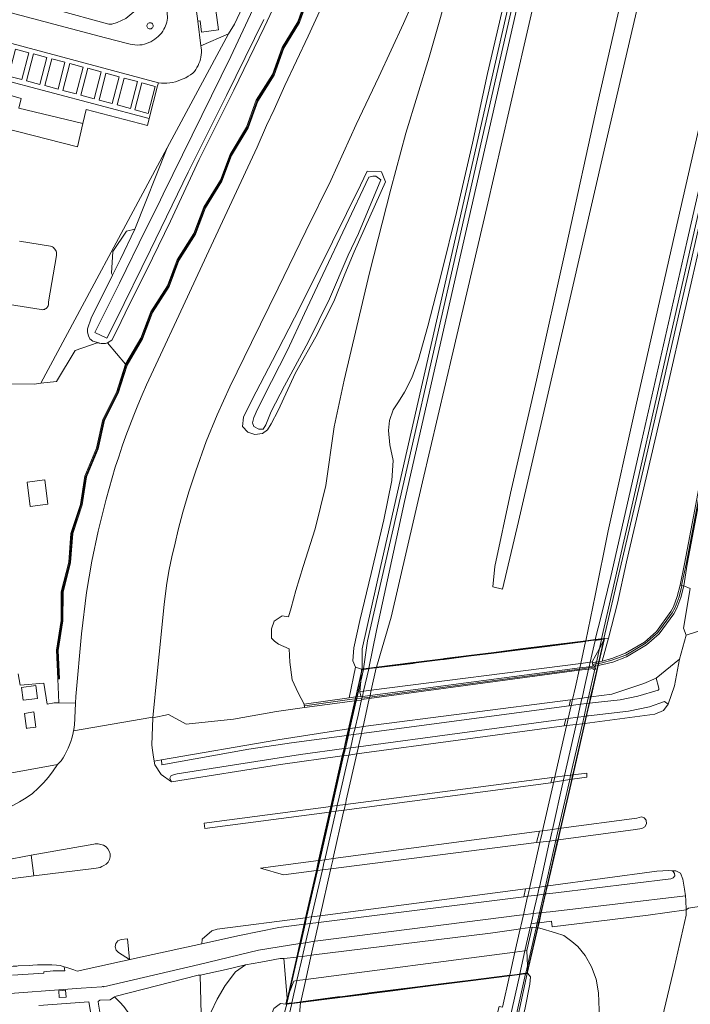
# Model space of a CAD drawing. Header units: metres. Extents: x 89888 to 94270, y 464165 to 468904.
# Tile 65 of 256: x 91360 to 91450, y 466049 to 466182. Entities that reach past the tile are written whole.
import ezdxf

# ---------------------------------------------------------------- set-up
doc = ezdxf.new("R2010")
doc.units = ezdxf.units.M
for name, color, linetype, lineweight in [('B_BEBOUWINGSGRENS_0', 251, 'CONTINUOUS', 13), ('G_GRENS_ALGEMEEN_0', 251, 'CONTINUOUS', 13), ('K_KUNSTWERKGRENS_0', 251, 'CONTINUOUS', 13), ('K_KUNSTWERKGRENS_1', 251, 'CONTINUOUS', 13), ('Q_GELUIDSSCHERM_LIJN_0', 251, 'CONTINUOUS', 13), ('Q_GELUIDSSCHERM_LIJN_1', 251, 'CONTINUOUS', 13), ('T_CULTUURGRENS_0', 251, 'CONTINUOUS', 13), ('T_HEK_LIJN_0', 251, 'CONTINUOUS', 13), ('T_MUUR_30CM_LIJN_0', 251, 'CONTINUOUS', 13), ('V_WEGGRENS_0', 251, 'CONTINUOUS', 13), ('V_WEGGRENS_1', 251, 'CONTINUOUS', 13), ('W_WALBESCHERMING_LIJN_0', 251, 'CONTINUOUS', 13), ('W_WATERGRENS_0', 251, 'CONTINUOUS', 13)]:
    doc.layers.add(name, color=color, linetype=linetype, lineweight=lineweight)

msp = doc.modelspace()

# ---------------------------------------------------------------- linework, layer by layer
at = {"layer": 'B_BEBOUWINGSGRENS_0'}
msp.add_line((91361.88, 466092.2), (91359.95, 466091.93), dxfattribs=at)
for points in [[(91361.1, 466116.43), (91363.49, 466116.72), (91363.09, 466120), (91360.7, 466119.7), (91361.1, 466116.43)], [(91359.95, 466091.93), (91360.18, 466090.2), (91362.12, 466090.46), (91361.88, 466092.2)], [(91360.33, 466088.43), (91361.59, 466088.62), (91361.89, 466086.59), (91360.75, 466086.42)], [(91360.75, 466086.42), (91360.63, 466086.4), (91360.33, 466088.43)]]:
    msp.add_lwpolyline(points, dxfattribs=at)
at = {"layer": 'G_GRENS_ALGEMEEN_0'}
for p, q in [((91449.24, 466105.73), (91449.04, 466105.77)), ((91449.55, 466105.67), (91449.24, 466105.73)), ((91437.14, 466095.4), (91437.19, 466095.28)), ((91437.71, 466095.37), (91438.03, 466095.43)), ((91438.03, 466095.43), (91438.09, 466095.44)), ((91438.09, 466095.44), (91438.49, 466095.51)), ((91407.09, 466090.83), (91435.45, 466094.58)), ((91435.45, 466094.58), (91436.72, 466094.74)), ((91405.73, 466091.36), (91405.83, 466090.76)), ((91406.05, 466090.7), (91407.09, 466090.83)), ((91398.18, 466089.69), (91404.27, 466090.53)), ((91404.27, 466090.53), (91405.15, 466090.66)), ((91405.15, 466090.66), (91405.21, 466090.67)), ((91405.21, 466090.67), (91405.35, 466090.69)), ((91405.35, 466090.69), (91405.83, 466090.76))]:
    msp.add_line(p, q, dxfattribs=at)
for points in [[(91449.04, 466105.77), (91449.64, 466108.67), (91451.04, 466116.02), (91453.29, 466128.03), (91456.82, 466147.8), (91461.4, 466173.91), (91466.72, 466203.37), (91471.94, 466231.25)], [(91406.02, 466094.43), (91406.01, 466097.18), (91408.55, 466108.45), (91412.09, 466123.89), (91417.63, 466148.2), (91423.09, 466172.17), (91428.89, 466197.6), (91434.7, 466223.11)], [(91461.28, 466197), (91457.9, 466182.04), (91450.82, 466150.83), (91444.55, 466123.49), (91438.72, 466098.55)], [(91374.01, 466135.64), (91376.1, 466139.17), (91377.43, 466142.74), (91379.68, 466146.26), (91381.01, 466149.78), (91383.27, 466153.33), (91384.59, 466156.9), (91386.84, 466160.53), (91388.15, 466164.01), (91390.38, 466167.71), (91391.69, 466171.35), (91393.89, 466174.84), (91395.21, 466178.49), (91397.31, 466181.96), (91398.6, 466185.58)], [(91370.94, 466128.17), (91372.8, 466131.83), (91374.01, 466135.64)], [(91364.86, 466093.11), (91364.66, 466096.97), (91365.3, 466100.99), (91365.32, 466104.87), (91366.33, 466108.87), (91366.63, 466112.78), (91367.9, 466116.69), (91368.51, 466120.5), (91370.09, 466124.3), (91370.94, 466128.17)], [(91438.49, 466095.51), (91439.78, 466095.86), (91441.64, 466096.56), (91444.21, 466098.08), (91445.85, 466099.52), (91447.77, 466102.19), (91448.13, 466102.86), (91448.64, 466104.23), (91449.04, 466105.77)], [(91436.72, 466094.74), (91437.25, 466094.81), (91437.19, 466095.28)], [(91437.19, 466095.28), (91437.53, 466095.34), (91437.71, 466095.37)], [(91405.83, 466090.76), (91405.85, 466090.67), (91406.05, 466090.7)], [(91428.35, 466053.24), (91426.35, 466044.05), (91425.32, 466039.53)], [(91392.84, 466039.53), (91394.48, 466046.76), (91395.29, 466047.15), (91395.82, 466049.1)]]:
    msp.add_lwpolyline(points, dxfattribs=at)
at = {"layer": 'K_KUNSTWERKGRENS_0'}
for p, q in [((91436.28, 466098.25), (91437.56, 466098.41)), ((91437.56, 466098.41), (91438.72, 466098.55)), ((91438.68, 466098.24), (91438.13, 466097.22)), ((91438.77, 466098.4), (91438.68, 466098.24)), ((91438.72, 466098.55), (91438.86, 466098.57)), ((91438.86, 466098.57), (91438.77, 466098.4)), ((91438.13, 466097.22), (91437.14, 466095.4)), ((91435.59, 466095.2), (91407.25, 466091.55)), ((91436.86, 466095.36), (91435.59, 466095.2)), ((91437.14, 466095.4), (91436.86, 466095.36)), ((91405.83, 466092.79), (91405.9, 466093.76)), ((91405.9, 466093.76), (91405.93, 466094.09)), ((91405.93, 466094.09), (91405.95, 466094.42)), ((91405.95, 466094.42), (91406.02, 466094.43)), ((91406.02, 466094.43), (91406.21, 466094.45)), ((91406.21, 466094.45), (91406.94, 466094.54)), ((91406.94, 466094.54), (91407.95, 466094.68)), ((91405.73, 466091.36), (91405.83, 466092.79)), ((91406.21, 466091.42), (91405.73, 466091.36)), ((91407.25, 466091.55), (91406.21, 466091.42)), ((91426.7, 466056.15), (91428.05, 466056.33)), ((91428.05, 466056.33), (91428.29, 466056.36)), ((91428.29, 466056.36), (91428.38, 466054.28)), ((91398.39, 466052.46), (91426.7, 466056.15)), ((91428.38, 466054.28), (91428.4, 466053.62)), ((91428.4, 466053.62), (91428.41, 466053.43)), ((91397.18, 466052.3), (91398.39, 466052.46)), ((91427.36, 466053.11), (91425.96, 466052.93)), ((91428.35, 466053.24), (91427.36, 466053.11)), ((91428.42, 466053.24), (91428.35, 466053.24)), ((91428.41, 466053.43), (91428.42, 466053.24)), ((91395.68, 466049.09), (91395.88, 466049.91)), ((91395.88, 466049.91), (91395.95, 466050.09)), ((91395.95, 466050.09), (91396.1, 466050.47)), ((91396.1, 466050.47), (91396.21, 466050.75)), ((91395.82, 466049.1), (91395.68, 466049.09)), ((91396.5, 466049.19), (91395.82, 466049.1)), ((91397.68, 466049.34), (91396.5, 466049.19))]:
    msp.add_line(p, q, dxfattribs=at)
for points in [[(91407.95, 466094.68), (91412.91, 466095.3), (91413.35, 466095.35), (91416.99, 466095.81), (91417.16, 466095.84), (91420.46, 466096.26), (91423.84, 466096.68), (91427.43, 466097.14), (91431.08, 466097.61), (91436.28, 466098.25)], [(91396.21, 466050.75), (91396.78, 466052.24), (91397.18, 466052.3)], [(91425.96, 466052.93), (91420.69, 466052.27), (91417.06, 466051.8), (91413.49, 466051.36), (91410.19, 466050.91), (91406.93, 466050.51), (91406.69, 466050.48), (91403.02, 466050), (91402.67, 466049.96), (91397.68, 466049.34)]]:
    msp.add_lwpolyline(points, dxfattribs=at)
at = {"layer": 'K_KUNSTWERKGRENS_1'}
for p, q in [((91438.03, 466095.43), (91438.68, 466098.24)), ((91438.09, 466095.44), (91438.77, 466098.4)), ((91436.86, 466095.36), (91436.72, 466094.74)), ((91436.99, 466090.67), (91437.97, 466094.92)), ((91437.91, 466094.91), (91437.97, 466095.18)), ((91437.97, 466095.18), (91438.03, 466095.43)), ((91437.97, 466094.92), (91438.03, 466095.19)), ((91438.03, 466095.19), (91438.09, 466095.44)), ((91405.93, 466094.09), (91405.15, 466090.66)), ((91405.9, 466093.76), (91405.21, 466090.67)), ((91436.69, 466094.57), (91436.65, 466094.43)), ((91436.72, 466094.74), (91436.69, 466094.57)), ((91406.05, 466090.7), (91406.21, 466091.42)), ((91405.03, 466090.12), (91404.18, 466086.36)), ((91405.09, 466090.39), (91405.03, 466090.12)), ((91405.14, 466090.39), (91405.08, 466090.13)), ((91405.15, 466090.66), (91405.09, 466090.39)), ((91405.21, 466090.67), (91405.14, 466090.39)), ((91405.95, 466090.29), (91406, 466090.49)), ((91406, 466090.49), (91406.05, 466090.7)), ((91435.58, 466089.67), (91435.18, 466087.91)), ((91436.34, 466088.07), (91436.74, 466089.81)), ((91436.39, 466088.08), (91436.79, 466089.82)), ((91436.79, 466089.82), (91436.99, 466090.67)), ((91434.55, 466080.11), (91436.16, 466087.08)), ((91436.16, 466087.08), (91436.39, 466088.08)), ((91403.97, 466085.45), (91403.57, 466083.67)), ((91404.18, 466086.36), (91403.97, 466085.45)), ((91403.57, 466083.67), (91403.34, 466082.67)), ((91403.34, 466082.67), (91401.79, 466075.85)), ((91432.89, 466072.9), (91434.42, 466079.54)), ((91434.42, 466079.54), (91434.55, 466080.11)), ((91401.62, 466075.09), (91400.13, 466068.53)), ((91401.79, 466075.85), (91401.62, 466075.09)), ((91432.53, 466071.31), (91432.89, 466072.9)), ((91431.1, 466065.09), (91432.53, 466071.31)), ((91400.13, 466068.53), (91399.83, 466067.18)), ((91400.19, 466068.54), (91400.1, 466068.11)), ((91399.83, 466067.18), (91398.38, 466060.8)), ((91399.89, 466067.19), (91398.44, 466060.81)), ((91399.17, 466060.9), (91400.64, 466067.28)), ((91430.85, 466064.01), (91431.1, 466065.09)), ((91430.26, 466061.47), (91430.85, 466064.01)), ((91398.38, 466060.8), (91398.18, 466059.92)), ((91429.95, 466060.12), (91430.26, 466061.47)), ((91398.18, 466059.92), (91397.59, 466057.29)), ((91428.76, 466059.47), (91428.05, 466056.33)), ((91428.4, 466053.62), (91429.74, 466059.41)), ((91428.41, 466053.43), (91429.79, 466059.41)), ((91429.79, 466059.41), (91429.95, 466060.12)), ((91397.59, 466057.29), (91397.18, 466055.48)), ((91397.18, 466055.48), (91395.95, 466050.09)), ((91397.24, 466055.49), (91396.1, 466050.47)), ((91397.18, 466052.3), (91397.94, 466055.57)), ((91428.38, 466053.29), (91428.41, 466053.43))]:
    msp.add_line(p, q, dxfattribs=at)
for points in [[(91438.77, 466098.4), (91438.79, 466098.51), (91405.99, 466094.38), (91405.93, 466094.09)], [(91438.68, 466098.24), (91438.73, 466098.45), (91437.53, 466098.3), (91436.86, 466095.36)], [(91436.93, 466090.66), (91437.32, 466092.35), (91437.91, 466094.91)], [(91406.19, 466094.35), (91406.04, 466094.33), (91405.9, 466093.76)], [(91406.21, 466091.42), (91406.91, 466094.44), (91406.19, 466094.35)], [(91436.65, 466094.43), (91436.15, 466092.2), (91435.77, 466090.5)], [(91405.08, 466090.13), (91404.62, 466088.09), (91404.23, 466086.37)], [(91405.08, 466086.5), (91405.47, 466088.2), (91405.95, 466090.29)], [(91435.77, 466090.5), (91435.72, 466090.28), (91435.61, 466089.8), (91435.58, 466089.67)], [(91436.74, 466089.81), (91436.77, 466089.95), (91436.88, 466090.44), (91436.93, 466090.66)], [(91434.96, 466086.93), (91433.4, 466080.02), (91433.39, 466079.97)], [(91434.5, 466080.1), (91434.51, 466080.15), (91436.11, 466087.07)], [(91435.18, 466087.91), (91435.18, 466087.9), (91434.96, 466086.93), (91434.96, 466086.93)], [(91436.11, 466087.07), (91436.11, 466087.09), (91436.33, 466088.04), (91436.34, 466088.07)], [(91404.03, 466085.46), (91403.64, 466083.78), (91403.62, 466083.68)], [(91404.23, 466086.37), (91404.18, 466086.15), (91404.08, 466085.72), (91404.03, 466085.46)], [(91404.45, 466083.79), (91404.47, 466083.88), (91404.86, 466085.57)], [(91404.86, 466085.57), (91404.92, 466085.83), (91405.02, 466086.25), (91405.08, 466086.5)], [(91402.65, 466075.96), (91402.7, 466076.2), (91402.78, 466076.53), (91404.22, 466082.79)], [(91403.62, 466083.68), (91403.43, 466082.82), (91403.4, 466082.68)], [(91404.22, 466082.79), (91404.25, 466082.92), (91404.45, 466083.79)], [(91403.4, 466082.68), (91401.98, 466076.43), (91401.9, 466076.09), (91401.85, 466075.86)], [(91433.25, 466079.34), (91433.18, 466079.04), (91431.76, 466072.75)], [(91432.84, 466072.89), (91432.84, 466072.9), (91434.37, 466079.53)], [(91433.39, 466079.97), (91433.28, 466079.48), (91433.25, 466079.34)], [(91434.37, 466079.53), (91434.4, 466079.64), (91434.5, 466080.1)], [(91401.68, 466075.09), (91401.63, 466074.87), (91400.19, 466068.54)], [(91400.96, 466068.64), (91402.42, 466074.97), (91402.47, 466075.2)], [(91401.85, 466075.86), (91401.7, 466075.21), (91401.68, 466075.09)], [(91402.47, 466075.2), (91402.49, 466075.31), (91402.65, 466075.96)], [(91431.76, 466072.75), (91431.76, 466072.74), (91431.68, 466072.39), (91431.49, 466071.56), (91431.4, 466071.17)], [(91432.48, 466071.3), (91432.57, 466071.7), (91432.76, 466072.53), (91432.84, 466072.89)], [(91431.4, 466071.17), (91431.39, 466071.13), (91430, 466064.95)], [(91431.04, 466065.09), (91432.47, 466071.27), (91432.48, 466071.3)], [(91400.64, 466067.28), (91400.74, 466067.71), (91400.86, 466068.23), (91400.96, 466068.64)], [(91400.1, 466068.11), (91399.98, 466067.6), (91399.89, 466067.19)], [(91430, 466064.95), (91429.98, 466064.88), (91429.75, 466063.87)], [(91430.79, 466064), (91431.03, 466065.01), (91431.04, 466065.09)], [(91429.75, 466063.87), (91429.75, 466063.86), (91429.18, 466061.35)], [(91430.21, 466061.47), (91430.79, 466063.99), (91430.79, 466064)], [(91398.44, 466060.81), (91398.43, 466060.76), (91398.24, 466059.93)], [(91398.97, 466060.02), (91399.16, 466060.86), (91399.17, 466060.9)], [(91429.18, 466061.35), (91429.14, 466061.17), (91428.88, 466059.99)], [(91429.9, 466060.11), (91430.17, 466061.31), (91430.21, 466061.47)], [(91398.24, 466059.93), (91398.21, 466059.77), (91397.65, 466057.3)], [(91398.37, 466057.42), (91398.93, 466059.86), (91398.97, 466060.02)], [(91429.74, 466059.41), (91429.9, 466060.11), (91429.9, 466060.11)], [(91397.65, 466057.3), (91397.6, 466057.1), (91397.33, 466055.91), (91397.24, 466055.49)], [(91397.94, 466055.57), (91398.04, 466056), (91398.31, 466057.19), (91398.37, 466057.42)], [(91428.05, 466056.33), (91427.34, 466053.21), (91428.16, 466053.31)], [(91428.16, 466053.31), (91428.34, 466053.34), (91428.4, 466053.62)], [(91395.95, 466050.09), (91395.74, 466049.14), (91428.38, 466053.29)], [(91396.1, 466050.47), (91395.81, 466049.2), (91396.49, 466049.29), (91397.18, 466052.3)]]:
    msp.add_lwpolyline(points, dxfattribs=at)
at = {"layer": 'Q_GELUIDSSCHERM_LIJN_0'}
for p, q in [((91406.21, 466094.45), (91406.21, 466094.45)), ((91364.98, 466093.11), (91364.98, 466093.11)), ((91425.03, 466039.53), (91428.11, 466053.19))]:
    msp.add_line(p, q, dxfattribs=at)
for points in [[(91406.21, 466094.45), (91406.76, 466098.25), (91410.59, 466114.98), (91417.66, 466146), (91425.04, 466178.48), (91433.04, 466213.47), (91439.36, 466241.55), (91439.36, 466241.55)], [(91438.42, 466098.51), (91443.25, 466119.62), (91451.23, 466154.78), (91462.49, 466204.2), (91468.92, 466232.23), (91468.92, 466232.23)], [(91364.98, 466093.11), (91364.79, 466096.96), (91365.42, 466100.98), (91365.45, 466104.85), (91366.46, 466108.85), (91366.76, 466112.76), (91368.02, 466116.66), (91368.63, 466120.46), (91370.21, 466124.26), (91371.06, 466128.12), (91372.91, 466131.78), (91374.12, 466135.59), (91376.21, 466139.12), (91377.54, 466142.68), (91379.79, 466146.2), (91381.13, 466149.72), (91383.38, 466153.28), (91384.7, 466156.84), (91386.95, 466160.47), (91388.26, 466163.96), (91390.5, 466167.66), (91391.81, 466171.29), (91394, 466174.79), (91395.32, 466178.44), (91397.43, 466181.91), (91398.72, 466185.52)]]:
    msp.add_lwpolyline(points, dxfattribs=at)
at = {"layer": 'Q_GELUIDSSCHERM_LIJN_1'}
for p, q in [((91438.4, 466098.41), (91438.13, 466097.22)), ((91438.13, 466097.22), (91437.71, 466095.37)), ((91437.59, 466094.83), (91437.56, 466094.73)), ((91437.65, 466095.12), (91437.59, 466094.83)), ((91437.71, 466095.37), (91437.65, 466095.12)), ((91405.83, 466092.79), (91406.19, 466094.35)), ((91406.19, 466094.35), (91406.19, 466094.35)), ((91437.49, 466094.39), (91436.63, 466090.62)), ((91437.56, 466094.73), (91437.49, 466094.39)), ((91405.35, 466090.69), (91405.83, 466092.79)), ((91404.37, 466086.39), (91405.23, 466090.14)), ((91405.23, 466090.14), (91405.29, 466090.41)), ((91405.29, 466090.41), (91405.35, 466090.69)), ((91436.44, 466089.78), (91436.04, 466088.03)), ((91436.63, 466090.62), (91436.44, 466089.78)), ((91435.82, 466087.04), (91434.23, 466080.07)), ((91436.04, 466088.03), (91435.82, 466087.04)), ((91403.75, 466083.69), (91404.16, 466085.48)), ((91404.16, 466085.48), (91404.37, 466086.39)), ((91403.52, 466082.7), (91403.75, 466083.69)), ((91401.96, 466075.87), (91403.52, 466082.7)), ((91434.1, 466079.49), (91432.6, 466072.86)), ((91434.23, 466080.07), (91434.1, 466079.49)), ((91400.28, 466068.55), (91401.79, 466075.11)), ((91401.79, 466075.11), (91401.96, 466075.87)), ((91432.6, 466072.86), (91432.24, 466071.27)), ((91432.24, 466071.27), (91430.82, 466065.06)), ((91399.97, 466067.2), (91400.28, 466068.55)), ((91398.51, 466060.82), (91399.97, 466067.2)), ((91430.82, 466065.06), (91430.58, 466063.97)), ((91430.58, 466063.97), (91430, 466061.44)), ((91398.31, 466059.94), (91398.51, 466060.82)), ((91430, 466061.44), (91429.7, 466060.09)), ((91397.71, 466057.31), (91398.31, 466059.94)), ((91429.55, 466059.44), (91428.38, 466054.28)), ((91429.7, 466060.09), (91429.55, 466059.44)), ((91397.29, 466055.49), (91397.71, 466057.31)), ((91396.21, 466050.75), (91397.29, 466055.49)), ((91428.38, 466054.28), (91428.16, 466053.31)), ((91428.16, 466053.31), (91428.16, 466053.31)), ((91395.85, 466049.21), (91396.21, 466050.75))]:
    msp.add_line(p, q, dxfattribs=at)
at = {"layer": 'T_CULTUURGRENS_0'}
for p, q in [((91387.93, 466180.33), (91384.22, 466178.73)), ((91375.25, 466153.92), (91379.64, 466164.9)), ((91374.01, 466135.64), (91371.55, 466138.53))]:
    msp.add_line(p, q, dxfattribs=at)
for points in [[(91423.46, 466260.43), (91422.31, 466252.66), (91419.27, 466243.84), (91415.44, 466234.07), (91413.41, 466227.27), (91411.5, 466222.02), (91409.02, 466216.34), (91406.24, 466209.61), (91403.25, 466203.13), (91400.38, 466197.24), (91397.05, 466190.3), (91392.78, 466181.17), (91388.66, 466172.71), (91383.98, 466163.32), (91380.1, 466155.02), (91376.87, 466148.33), (91374.55, 466143.77), (91372.82, 466140.23), (91372.15, 466138.92), (91371.55, 466138.53)], [(91439.34, 466098.61), (91440.55, 466103.35), (91441.78, 466108.92), (91447.29, 466132.42), (91454.48, 466163.78), (91459.78, 466188.14), (91461.28, 466197)], [(91425.72, 466186.76), (91422.98, 466174.95), (91420.93, 466165.53), (91418.78, 466156.17), (91416.74, 466147.96), (91414.89, 466140.8), (91413.66, 466136.31), (91412.74, 466133.81), (91411.74, 466131.89), (91410.96, 466130.55), (91410.24, 466129.48), (91409.71, 466128.03), (91409.59, 466126.67), (91409.79, 466124.74), (91410.23, 466122.61), (91410.05, 466119.92), (91408.94, 466114.61), (91407.25, 466107.37), (91405.73, 466100.99), (91404.92, 466097.31), (91404.76, 466095.52), (91405.11, 466094.68)], [(91377.23, 466168.9), (91376.97, 466167.93), (91368.7, 466170.11), (91368.24, 466168.19)], [(91375.25, 466153.92), (91374.14, 466153.65), (91372.31, 466150.91), (91372.13, 466147.98), (91372.26, 466147.69)], [(91372.26, 466147.69), (91373.34, 466149.84), (91375.25, 466153.92)], [(91370.72, 466138.47), (91369.6, 466138.75), (91369.18, 466139.09), (91368.98, 466139.49), (91368.86, 466139.98), (91368.88, 466140.44), (91369.37, 466141.89), (91372.26, 466147.69)], [(91362.56, 466133.08), (91364.67, 466133.33), (91367.19, 466137.53), (91370.16, 466138.56), (91370.72, 466138.47)], [(91371.55, 466138.53), (91371.3, 466138.47), (91370.72, 466138.47)], [(91362.56, 466133.08), (91361.67, 466132.97), (91357.71, 466133)], [(91428.42, 466053.24), (91428.8, 466052.81), (91428.73, 466051.79), (91428.06, 466048.62), (91426.2, 466040.9), (91425.9, 466039.53)]]:
    msp.add_lwpolyline(points, dxfattribs=at)
at = {"layer": 'T_HEK_LIJN_0'}
for p, q in [((91387.93, 466180.33), (91379.64, 466164.9)), ((91379.64, 466164.9), (91362.56, 466133.08))]:
    msp.add_line(p, q, dxfattribs=at)
msp.add_lwpolyline([(91398.51, 466203.11), (91397.53, 466200.98), (91392.68, 466190.01), (91388.75, 466181.66), (91387.93, 466180.33)], dxfattribs=at)
at = {"layer": 'T_MUUR_30CM_LIJN_0'}
for p, q in [((91449.24, 466105.73), (91449.24, 466105.73)), ((91437.97, 466095.18), (91437.65, 466095.12)), ((91438.03, 466095.19), (91437.97, 466095.18)), ((91435.41, 466094.4), (91407.04, 466090.63)), ((91436.69, 466094.57), (91435.41, 466094.4)), ((91405.14, 466090.39), (91405.09, 466090.39)), ((91405.29, 466090.41), (91405.14, 466090.39)), ((91407.04, 466090.63), (91406, 466090.49))]:
    msp.add_line(p, q, dxfattribs=at)
for points in [[(91472.13, 466231.22), (91472.13, 466231.22), (91466.92, 466203.34), (91461.61, 466173.88), (91457.02, 466147.77), (91453.49, 466127.99), (91451.24, 466115.98), (91449.84, 466108.63), (91449.24, 466105.73)], [(91449.26, 466105.69), (91448.9, 466104.2), (91448.38, 466102.75), (91447.97, 466102.01), (91446.02, 466099.38), (91444.32, 466097.89), (91441.71, 466096.32), (91439.78, 466095.62), (91438.5, 466095.28), (91438.03, 466095.19)], [(91437.65, 466095.12), (91437.38, 466095.07), (91437.4, 466094.67), (91436.69, 466094.57)], [(91405.09, 466090.39), (91404.29, 466090.29), (91398.27, 466089.46)], [(91406, 466090.49), (91405.87, 466090.48), (91405.29, 466090.41)]]:
    msp.add_lwpolyline(points, dxfattribs=at)
at = {"layer": 'V_WEGGRENS_0'}
for p, q in [((91356.79, 466183.62), (91371.29, 466179.81)), ((91383.79, 466182.05), (91383.58, 466183.7)), ((91384.22, 466178.73), (91383.79, 466182.05)), ((91351.37, 466180.95), (91378.48, 466173.7)), ((91350.46, 466175.94), (91377.23, 466168.9)), ((91449.86, 466099.02), (91456.8, 466101.28)), ((91448.95, 466095.75), (91449.86, 466099.02)), ((91449.86, 466099.02), (91449.5, 466099.94)), ((91438.49, 466095.51), (91439.34, 466098.61)), ((91439.34, 466098.61), (91438.86, 466098.57)), ((91437.91, 466094.91), (91437.59, 466094.83)), ((91437.97, 466094.92), (91437.91, 466094.91)), ((91445.78, 466093.21), (91448.95, 466095.75)), ((91359.74, 466092.26), (91359.47, 466093.78)), ((91405.11, 466094.68), (91404.27, 466090.53)), ((91405.95, 466094.42), (91405.11, 466094.68)), ((91435.38, 466094.26), (91406.99, 466090.43)), ((91436.65, 466094.43), (91435.38, 466094.26)), ((91364.86, 466093.11), (91365, 466089.85)), ((91364.98, 466093.11), (91364.86, 466093.11)), ((91365, 466089.85), (91367.24, 466089.82)), ((91398.24, 466089.21), (91398.18, 466089.69)), ((91405.08, 466090.13), (91405.03, 466090.12)), ((91405.23, 466090.14), (91405.08, 466090.13)), ((91405.93, 466085.72), (91434.01, 466089.47)), ((91406.99, 466090.43), (91405.95, 466090.29)), ((91434.21, 466090.28), (91406.14, 466086.66)), ((91434.21, 466090.28), (91434.01, 466089.47)), ((91434.01, 466089.47), (91434.3, 466089.5)), ((91434.48, 466090.32), (91434.21, 466090.28)), ((91434.3, 466089.5), (91435.58, 466089.67)), ((91435.77, 466090.5), (91434.48, 466090.32)), ((91435.58, 466089.67), (91436.44, 466089.78)), ((91436.63, 466090.62), (91435.77, 466090.5)), ((91436.44, 466089.78), (91436.74, 466089.81)), ((91436.93, 466090.66), (91436.63, 466090.62)), ((91447.43, 466089.66), (91446.93, 466090.02)), ((91436.16, 466087.08), (91445.62, 466088.32)), ((91433.6, 466087.7), (91405.52, 466083.93)), ((91433.6, 466087.7), (91433.37, 466086.74)), ((91433.9, 466087.74), (91433.6, 466087.7)), ((91433.67, 466086.78), (91434.96, 466086.93)), ((91435.18, 466087.91), (91433.9, 466087.74)), ((91434.96, 466086.93), (91435.82, 466087.04)), ((91436.04, 466088.03), (91435.18, 466087.91)), ((91435.82, 466087.04), (91436.11, 466087.07)), ((91436.34, 466088.07), (91436.04, 466088.03)), ((91436.39, 466088.08), (91436.34, 466088.07)), ((91403.97, 466085.45), (91404.03, 466085.46)), ((91404.03, 466085.46), (91404.16, 466085.48)), ((91404.16, 466085.48), (91404.86, 466085.57)), ((91404.23, 466086.37), (91404.18, 466086.36)), ((91404.37, 466086.39), (91404.23, 466086.37)), ((91405.08, 466086.5), (91404.37, 466086.39)), ((91404.86, 466085.57), (91405.93, 466085.72)), ((91405.3, 466082.94), (91433.37, 466086.74)), ((91433.37, 466086.74), (91433.67, 466086.78)), ((91403.57, 466083.67), (91397.68, 466082.88)), ((91403.52, 466082.7), (91404.22, 466082.79)), ((91403.62, 466083.68), (91403.57, 466083.67)), ((91403.75, 466083.69), (91403.62, 466083.68)), ((91404.45, 466083.79), (91403.75, 466083.69)), ((91404.22, 466082.79), (91405.3, 466082.94)), ((91405.52, 466083.93), (91404.45, 466083.79)), ((91377.9, 466081.99), (91378.87, 466082.13)), ((91403.34, 466082.67), (91403.4, 466082.68)), ((91403.4, 466082.68), (91403.52, 466082.7)), ((91378.83, 466080.18), (91380.21, 466079.17)), ((91403.58, 466075.35), (91431.55, 466079.05)), ((91431.72, 466079.78), (91403.75, 466076.11)), ((91431.72, 466079.78), (91431.55, 466079.05)), ((91431.55, 466079.05), (91431.93, 466079.12)), ((91432.09, 466079.82), (91431.72, 466079.78)), ((91431.93, 466079.12), (91433.25, 466079.34)), ((91433.39, 466079.97), (91432.09, 466079.82)), ((91433.25, 466079.34), (91434.1, 466079.49)), ((91434.23, 466080.07), (91433.39, 466079.97)), ((91434.1, 466079.49), (91434.37, 466079.53)), ((91434.5, 466080.1), (91434.23, 466080.07)), ((91434.37, 466079.53), (91434.42, 466079.54)), ((91434.42, 466079.54), (91434.44, 466079.54)), ((91434.55, 466080.11), (91434.5, 466080.1)), ((91401.62, 466075.09), (91401.68, 466075.09)), ((91401.68, 466075.09), (91401.79, 466075.11)), ((91401.85, 466075.86), (91401.79, 466075.85)), ((91401.79, 466075.11), (91402.47, 466075.2)), ((91401.96, 466075.87), (91401.85, 466075.86)), ((91402.65, 466075.96), (91401.96, 466075.87)), ((91402.47, 466075.2), (91403.58, 466075.35)), ((91403.75, 466076.11), (91402.65, 466075.96)), ((91430, 466072.52), (91402.09, 466068.79)), ((91429.62, 466070.95), (91430, 466072.52)), ((91430.44, 466072.57), (91430, 466072.52)), ((91431.76, 466072.75), (91430.44, 466072.57)), ((91432.6, 466072.86), (91431.76, 466072.75)), ((91432.84, 466072.89), (91432.6, 466072.86)), ((91432.89, 466072.9), (91432.84, 466072.89)), ((91401.78, 466067.43), (91429.62, 466070.95)), ((91429.62, 466070.95), (91430.08, 466071)), ((91430.08, 466071), (91431.4, 466071.17)), ((91431.4, 466071.17), (91432.24, 466071.27)), ((91432.24, 466071.27), (91432.48, 466071.3)), ((91432.48, 466071.3), (91432.53, 466071.31)), ((91361.26, 466069.24), (91357.51, 466068.54)), ((91361.62, 466066.47), (91361.26, 466069.24)), ((91400.13, 466068.53), (91392.29, 466067.48)), ((91400.19, 466068.54), (91400.13, 466068.53)), ((91400.28, 466068.55), (91400.19, 466068.54)), ((91400.96, 466068.64), (91400.28, 466068.55)), ((91402.09, 466068.79), (91400.96, 466068.64)), ((91399.83, 466067.18), (91399.89, 466067.19)), ((91399.89, 466067.19), (91399.97, 466067.2)), ((91399.97, 466067.2), (91400.64, 466067.28)), ((91400.64, 466067.28), (91401.78, 466067.43)), ((91357.75, 466065.96), (91361.62, 466066.47)), ((91428.14, 466064.7), (91400.34, 466061.05)), ((91428.14, 466064.7), (91427.89, 466063.63)), ((91428.66, 466064.77), (91428.14, 466064.7)), ((91430, 466064.95), (91428.66, 466064.77)), ((91430.82, 466065.06), (91430, 466064.95)), ((91431.04, 466065.09), (91430.82, 466065.06)), ((91431.1, 466065.09), (91431.04, 466065.09)), ((91400.13, 466060.17), (91427.89, 466063.63)), ((91427.89, 466063.63), (91428.42, 466063.7)), ((91428.42, 466063.7), (91429.75, 466063.87)), ((91429.75, 466063.87), (91430.58, 466063.97)), ((91430.58, 466063.97), (91430.79, 466064)), ((91430.79, 466064), (91430.85, 466064.01)), ((91398.44, 466060.81), (91398.38, 466060.8)), ((91398.51, 466060.82), (91398.44, 466060.81)), ((91399.17, 466060.9), (91398.51, 466060.82)), ((91398.97, 466060.02), (91400.13, 466060.17)), ((91400.34, 466061.05), (91399.17, 466060.9)), ((91427.29, 466061.13), (91427.84, 466061.19)), ((91427.84, 466061.19), (91429.18, 466061.35)), ((91429.18, 466061.35), (91430, 466061.44)), ((91430, 466061.44), (91430.21, 466061.47)), ((91430.21, 466061.47), (91430.26, 466061.47)), ((91398.18, 466059.92), (91398.24, 466059.93)), ((91398.24, 466059.93), (91398.31, 466059.94)), ((91398.31, 466059.94), (91398.97, 466060.02)), ((91423.38, 466058.71), (91426.84, 466059.2)), ((91426.84, 466059.2), (91427.41, 466059.28)), ((91427.41, 466059.28), (91428.76, 466059.47)), ((91428.29, 466056.36), (91429.01, 466059.51)), ((91428.88, 466059.99), (91428.76, 466059.47)), ((91428.76, 466059.47), (91429.01, 466059.51)), ((91429.7, 466060.09), (91428.88, 466059.99)), ((91429.01, 466059.51), (91429.55, 466059.44)), ((91429.55, 466059.44), (91429.74, 466059.41)), ((91429.74, 466059.41), (91429.79, 466059.41)), ((91429.95, 466060.12), (91429.9, 466060.11)), ((91398.37, 466057.42), (91399.56, 466057.61)), ((91399.13, 466055.72), (91423.38, 466058.71)), ((91384.34, 466057.26), (91376.66, 466055.58)), ((91397.59, 466057.29), (91397.65, 466057.3)), ((91397.65, 466057.3), (91397.71, 466057.31)), ((91397.71, 466057.31), (91398.37, 466057.42)), ((91376.66, 466055.58), (91367.48, 466053.58)), ((91395.43, 466055.27), (91397.18, 466055.48)), ((91395.88, 466049.91), (91395.43, 466055.27)), ((91397.18, 466055.48), (91397.24, 466055.49)), ((91397.24, 466055.49), (91397.29, 466055.49)), ((91397.29, 466055.49), (91397.94, 466055.57)), ((91397.94, 466055.57), (91399.13, 466055.72)), ((91371.03, 466051.47), (91383.97, 466054.47)), ((91362.28, 466048.94), (91369.04, 466049.42)), ((91369.04, 466049.42), (91369.58, 466046.29)), ((91396.5, 466049.19), (91394.25, 466039.53))]:
    msp.add_line(p, q, dxfattribs=at)
for points in [[(91440.07, 466241.39), (91434.61, 466217.38), (91427.01, 466183.97), (91419.4, 466150.78), (91411.75, 466117.09), (91407.95, 466099.64), (91406.94, 466094.54)], [(91407.95, 466094.68), (91409.93, 466101.46), (91414.18, 466119.73), (91418.34, 466137.44), (91422.88, 466156.85), (91428.06, 466179.37), (91432.85, 466200.18), (91437.7, 466221.45), (91441.94, 466240.74)], [(91452.87, 466237.31), (91447.7, 466214.34), (91442.67, 466192.03), (91437.91, 466171.11), (91433.62, 466151.54), (91429.6, 466133.51), (91426.09, 466118.21), (91423.98, 466108.28), (91423.68, 466105.53), (91425, 466105.23), (91427.19, 466114.4), (91432.86, 466138.93), (91438.75, 466164.61), (91445.17, 466192.08), (91450.52, 466215.42), (91455.42, 466236.52)], [(91369.85, 466234.56), (91376.11, 466184.43), (91375.48, 466183.66), (91375.12, 466183.31), (91374.04, 466182.39), (91372.88, 466181.87), (91372.18, 466181.65), (91371.77, 466181.65)], [(91466.41, 466233.01), (91461.63, 466212.33), (91454.99, 466182.51), (91448.37, 466153.51), (91443.07, 466129.98), (91439.31, 466113.13), (91437.55, 466104.37), (91436.28, 466098.25)], [(91437.56, 466098.41), (91438.35, 466101.59), (91439.65, 466106.96), (91443.86, 466125.39), (91449.94, 466152.17), (91457.47, 466185.22), (91463.85, 466213.46), (91468.1, 466232.43)], [(91472.31, 466231.18), (91467.09, 466203.3), (91461.78, 466173.85), (91457.19, 466147.74), (91453.66, 466127.96), (91451.41, 466115.95), (91450.01, 466108.59), (91449.55, 466105.67)], [(91398.18, 466089.69), (91397.36, 466091.23), (91396.54, 466092.98), (91396.24, 466095.36), (91396.17, 466097.16), (91394.71, 466097.8), (91394.15, 466098.18), (91393.75, 466098.61), (91393.77, 466099.86), (91394.11, 466100.89), (91395.2, 466101.61), (91396.04, 466101.47), (91396.41, 466102.69), (91397.06, 466105.03), (91398.05, 466108.28), (91399.65, 466113.38), (91401.12, 466119.24), (91402.24, 466127.17), (91403.57, 466133.51), (91407.02, 466147.99), (91409.91, 466159.31), (91411.92, 466166.9), (91415.11, 466177.18), (91418.31, 466188.45)], [(91367.24, 466089.82), (91367.29, 466090.72), (91368.06, 466099.19), (91368.74, 466104.8), (91369.46, 466109.01), (91370.33, 466113.07), (91370.66, 466114.53), (91371.02, 466115.97), (91371.39, 466117.42), (91371.78, 466118.86), (91372.2, 466120.29), (91372.63, 466121.72), (91373.09, 466123.14), (91373.57, 466124.55), (91374.06, 466125.96), (91374.58, 466127.36), (91375.12, 466128.75), (91375.67, 466130.13), (91376.25, 466131.51), (91376.84, 466132.88), (91377.46, 466134.23), (91378.1, 466135.58), (91378.75, 466136.92), (91381.22, 466142.23), (91384.98, 466150.32), (91391.8, 466164.99), (91393.07, 466167.92), (91394.12, 466170.11), (91395.56, 466173.34), (91398.72, 466180.04), (91402.33, 466187.9)], [(91371.77, 466181.65), (91364.47, 466183.63), (91357.69, 466185.32)], [(91398.82, 466185.47), (91397.53, 466181.86), (91395.43, 466178.39), (91394.11, 466174.74), (91391.91, 466171.24), (91390.6, 466167.6), (91388.37, 466163.9), (91387.06, 466160.42), (91384.81, 466156.79), (91383.49, 466153.22), (91381.24, 466149.67), (91379.9, 466146.15), (91377.65, 466142.63), (91376.32, 466139.07), (91374.23, 466135.54), (91373.02, 466131.74), (91371.17, 466128.08), (91370.32, 466124.22), (91368.74, 466120.43), (91368.14, 466116.63), (91366.87, 466112.74), (91366.57, 466108.83), (91365.56, 466104.84), (91365.54, 466100.97), (91364.91, 466096.95), (91365.1, 466093.12), (91364.98, 466093.11)], [(91413.71, 466186.45), (91411.62, 466181.71), (91408.3, 466174.52), (91405.22, 466168.06), (91401.79, 466160.52), (91398.4, 466153.64), (91394.64, 466145.92), (91391.05, 466138.59), (91388.1, 466132.61), (91386.42, 466128.83), (91384.91, 466125.22), (91383.52, 466121.22), (91382.58, 466118.41), (91381.76, 466115.66), (91381.15, 466113.27), (91380.72, 466111.46), (91380.26, 466109.62), (91379.93, 466107.88), (91379.6, 466106.05), (91379.22, 466103.2), (91378.83, 466099.09), (91378.27, 466093.77), (91377.71, 466087.83)], [(91383.79, 466182.05), (91384.09, 466182.09), (91384.29, 466180.57), (91386.57, 466180.86), (91385.96, 466185.55), (91383.68, 466185.26), (91383.88, 466183.74), (91383.58, 466183.7)], [(91376.27, 466178.86), (91376.57, 466178.93), (91376.86, 466179.03), (91377.15, 466179.14), (91377.43, 466179.27), (91377.7, 466179.42), (91377.96, 466179.59), (91378.21, 466179.78), (91378.44, 466179.99), (91378.66, 466180.21), (91378.86, 466180.44), (91379.05, 466180.69), (91379.21, 466180.95), (91379.34, 466181.18), (91379.44, 466181.42), (91379.53, 466181.66), (91379.59, 466181.92), (91379.64, 466182.18), (91379.67, 466182.44), (91379.67, 466182.7), (91379.66, 466182.96), (91379.63, 466183.22), (91379.44, 466185.18)], [(91377.41, 466181), (91377.5, 466181.03), (91377.58, 466181.09), (91377.65, 466181.15), (91377.7, 466181.24), (91377.73, 466181.33), (91377.74, 466181.42), (91377.73, 466181.52), (91377.69, 466181.61), (91377.64, 466181.69), (91377.57, 466181.76), (91377.49, 466181.8), (91377.39, 466181.83), (91377.3, 466181.84), (91377.2, 466181.82), (91377.11, 466181.78), (91377.03, 466181.72), (91376.97, 466181.65), (91376.93, 466181.56), (91376.9, 466181.46), (91376.9, 466181.36), (91376.93, 466181.27), (91376.98, 466181.18), (91377.04, 466181.1), (91377.12, 466181.04), (91377.21, 466181.01), (91377.31, 466180.99), (91377.41, 466181)], [(91371.29, 466179.81), (91374.3, 466179.02), (91374.62, 466178.94), (91374.95, 466178.88), (91375.27, 466178.84), (91375.61, 466178.82), (91375.94, 466178.83), (91376.27, 466178.86)], [(91378.48, 466173.7), (91378.86, 466173.67), (91379.24, 466173.66), (91379.62, 466173.67), (91380, 466173.71), (91380.38, 466173.77), (91380.75, 466173.85), (91381.11, 466173.96), (91381.47, 466174.09), (91381.82, 466174.23), (91382.16, 466174.4), (91382.49, 466174.59), (91382.81, 466174.8), (91383.12, 466175.03), (91383.32, 466175.26), (91383.5, 466175.51), (91383.67, 466175.77), (91383.82, 466176.04), (91383.95, 466176.32), (91384.05, 466176.6), (91384.14, 466176.9), (91384.21, 466177.2), (91384.26, 466177.51), (91384.28, 466177.81), (91384.28, 466178.12), (91384.26, 466178.43), (91384.22, 466178.73)], [(91359.13, 466178.25), (91358.2, 466174.62), (91359.99, 466174.14), (91360.94, 466177.77), (91359.13, 466178.25)], [(91361.54, 466177.61), (91360.61, 466173.97), (91362.4, 466173.49), (91363.35, 466177.13), (91361.54, 466177.61)], [(91364.02, 466176.96), (91363.09, 466173.33), (91364.88, 466172.85), (91365.82, 466176.48), (91364.02, 466176.96)], [(91366.47, 466176.32), (91365.54, 466172.68), (91367.33, 466172.2), (91368.28, 466175.84), (91366.47, 466176.32)], [(91368.9, 466175.67), (91367.97, 466172.04), (91369.76, 466171.56), (91370.71, 466175.19), (91368.9, 466175.67)], [(91371.36, 466175.01), (91370.43, 466171.38), (91372.22, 466170.89), (91373.17, 466174.53), (91371.36, 466175.01)], [(91373.81, 466174.35), (91372.88, 466170.71), (91374.67, 466170.23), (91375.62, 466173.87), (91373.81, 466174.35)], [(91376.21, 466173.69), (91375.28, 466170.05), (91377.07, 466169.57), (91378.02, 466173.2), (91376.21, 466173.69)], [(91377.23, 466168.9), (91378.35, 466173.28), (91378.48, 466173.7)], [(91368.24, 466168.19), (91359.56, 466170.3), (91359.91, 466171.61), (91357.71, 466172.2)], [(91351.25, 466169.22), (91367.51, 466165.07), (91368.24, 466168.19)], [(91408.65, 466161.68), (91406.68, 466161.74), (91405.78, 466159.86), (91402.03, 466152.22), (91397.59, 466143.32), (91393.9, 466136.14), (91391.14, 466130.9), (91389.99, 466128.51), (91389.83, 466127.21), (91390.57, 466126.46), (91391.49, 466126.13), (91392.56, 466126.27), (91393.21, 466126.78), (91393.7, 466127.57), (91394.66, 466129.4), (91397.02, 466134.48), (91399.75, 466139.34), (91402.17, 466144.14), (91403.67, 466147.85)], [(91403.67, 466147.85), (91404.93, 466150.85), (91409.16, 466160.34), (91408.65, 466161.68)], [(91358.33, 466143.71), (91362.62, 466143.04), (91362.76, 466143.03), (91362.9, 466143.04), (91363.04, 466143.07), (91363.16, 466143.13), (91363.28, 466143.21), (91363.39, 466143.31), (91363.47, 466143.42), (91363.54, 466143.54), (91363.58, 466143.68), (91363.61, 466143.82), (91363.61, 466143.96), (91363.58, 466144.1), (91364.66, 466150.36), (91364.68, 466150.51), (91364.67, 466150.66), (91364.65, 466150.81), (91364.61, 466150.95), (91364.54, 466151.09), (91364.46, 466151.21), (91364.37, 466151.32), (91364.25, 466151.42), (91364.13, 466151.51), (91363.99, 466151.57), (91363.85, 466151.61), (91359.65, 466152.29)], [(91449.55, 466105.67), (91449.15, 466104.12), (91448.58, 466102.66), (91448.19, 466101.89), (91446.19, 466099.21)], [(91449.5, 466099.94), (91450.38, 466105.33), (91449.55, 466105.67)], [(91446.19, 466099.21), (91444.5, 466097.72), (91441.8, 466096.1), (91439.93, 466095.37), (91438.58, 466095.05), (91437.97, 466094.92)], [(91437.59, 466094.83), (91437.56, 466094.83), (91437.56, 466094.73)], [(91447.43, 466089.66), (91448.28, 466092.17), (91448.95, 466095.75)], [(91437.49, 466094.39), (91437.29, 466094.36), (91437.27, 466094.52), (91436.65, 466094.43)], [(91437.56, 466094.73), (91437.58, 466094.4), (91437.49, 466094.39)], [(91365, 466089.85), (91364.34, 466089.85), (91363.43, 466089.69), (91362.97, 466092.51), (91359.74, 466092.26)], [(91436.79, 466089.82), (91437.98, 466089.97), (91440.91, 466090.25), (91443.32, 466090.74), (91446.06, 466091.56), (91446.15, 466091.68), (91446.18, 466091.79), (91446.13, 466092.03), (91445.78, 466093.21)], [(91445.78, 466093.21), (91444.11, 466092.49), (91439.82, 466091.04), (91436.99, 466090.67)], [(91366.97, 466086.05), (91367, 466086.2), (91367.02, 466086.35), (91367.05, 466086.5), (91367.07, 466086.65), (91367.09, 466086.8), (91367.24, 466089.82)], [(91405.03, 466090.12), (91404.36, 466090.04), (91398.24, 466089.21)], [(91405.95, 466090.29), (91405.91, 466090.23), (91405.23, 466090.14)], [(91446.93, 466090.02), (91444.9, 466089.31), (91442.04, 466088.72), (91436.65, 466088.11), (91436.39, 466088.08)], [(91436.74, 466089.81), (91436.75, 466089.82), (91436.79, 466089.82)], [(91436.99, 466090.67), (91436.94, 466090.66), (91436.93, 466090.66)], [(91445.62, 466088.32), (91446.8, 466088.83), (91447.43, 466089.66)], [(91377.71, 466087.83), (91379.84, 466088.29), (91382.23, 466086.99), (91388.6, 466087.66), (91394.43, 466088.69), (91398.24, 466089.21)], [(91366.97, 466086.05), (91377.43, 466087.87), (91377.71, 466087.83)], [(91377.71, 466087.83), (91377.56, 466084.2), (91377.61, 466083.79)], [(91436.11, 466087.07), (91436.13, 466087.07), (91436.16, 466087.08)], [(91364.81, 466081.53), (91365.3, 466082.01), (91365.56, 466082.42), (91365.8, 466082.84), (91366.03, 466083.28), (91366.24, 466083.72), (91366.42, 466084.18), (91366.59, 466084.64), (91366.74, 466085.1), (91366.86, 466085.58), (91366.97, 466086.05)], [(91404.18, 466086.36), (91394.61, 466084.87), (91378.87, 466082.13)], [(91378.87, 466082.13), (91378.91, 466081.46), (91390.69, 466083.59), (91396.45, 466084.45), (91403.97, 466085.45)], [(91406.14, 466086.66), (91405.92, 466086.63), (91405.08, 466086.5)], [(91377.61, 466083.79), (91377.73, 466082.82), (91377.9, 466081.99)], [(91397.68, 466082.88), (91381.01, 466080.24), (91380.18, 466080.03), (91380.01, 466079.66), (91380.21, 466079.17)], [(91364.81, 466081.53), (91352.13, 466079.22), (91342.71, 466077.53)], [(91356.92, 466075.1), (91357.86, 466075.52), (91358.78, 466075.98), (91359.68, 466076.49), (91360.56, 466077.03), (91361.41, 466077.62), (91362.2, 466078.3), (91362.93, 466079.04), (91363.61, 466079.82), (91364.24, 466080.66), (91364.81, 466081.53)], [(91377.9, 466081.99), (91377.99, 466081.48), (91378.83, 466080.18)], [(91380.21, 466079.17), (91394.97, 466081.54), (91403.34, 466082.67)], [(91434.44, 466079.54), (91436.44, 466079.81), (91436.4, 466080.33)], [(91436.4, 466080.33), (91434.57, 466080.11), (91434.55, 466080.11)], [(91401.79, 466075.85), (91384.63, 466073.6), (91384.75, 466072.85), (91401.62, 466075.09)], [(91432.53, 466071.31), (91432.59, 466071.32), (91443, 466072.71), (91443.88, 466072.85), (91444.25, 466073.07), (91444.51, 466073.51), (91444.46, 466073.99)], [(91444.46, 466073.99), (91444.18, 466074.32), (91443.81, 466074.42), (91443.17, 466074.25), (91432.95, 466072.9), (91432.89, 466072.9)], [(91361.26, 466069.24), (91369.72, 466070.75), (91369.92, 466070.77), (91370.11, 466070.78), (91370.3, 466070.77), (91370.49, 466070.74), (91370.68, 466070.7), (91371.04, 466070.59), (91371.37, 466070.39), (91371.63, 466070.12), (91371.82, 466069.79), (91371.92, 466069.43)], [(91371.92, 466069.43), (91371.93, 466069.05), (91371.83, 466068.67), (91371.65, 466068.33), (91371.39, 466068.05), (91371.06, 466067.84), (91370.82, 466067.71), (91370.56, 466067.61), (91370.29, 466067.53), (91370.02, 466067.49), (91369.74, 466067.47), (91361.62, 466066.47)], [(91392.29, 466067.48), (91395.36, 466066.61), (91399.83, 466067.18)], [(91447.94, 466067.15), (91447.53, 466067.17), (91445.88, 466067.11), (91431.19, 466065.11), (91431.1, 466065.09)], [(91447.79, 466066.06), (91448.08, 466066.2), (91448.33, 466066.47), (91448.27, 466066.8), (91448.1, 466067.05), (91447.94, 466067.15)], [(91449.76, 466063.75), (91449.65, 466064.65), (91449.41, 466066.03), (91449.07, 466066.83), (91448.46, 466067.12), (91447.94, 466067.15)], [(91430.85, 466064.01), (91430.95, 466064.02), (91432.22, 466064.18), (91447.79, 466066.06)], [(91430.26, 466061.47), (91430.38, 466061.49), (91431.45, 466061.61), (91449.76, 466063.75)], [(91449.88, 466061.86), (91449.83, 466063.14), (91449.76, 466063.75)], [(91460.66, 466063.73), (91450.17, 466062.1), (91449.88, 466061.86)], [(91449.88, 466061.86), (91444.71, 466061.14), (91431.72, 466059.58), (91431.65, 466060.32), (91429.95, 466060.12)], [(91444.78, 466039.53), (91445.04, 466040.57), (91448.3, 466054.22), (91449.85, 466061.13), (91449.88, 466061.86)], [(91398.38, 466060.8), (91386.43, 466059.23), (91385.68, 466059.01), (91384.38, 466057.89), (91384.34, 466057.26)], [(91399.56, 466057.61), (91400.04, 466057.69), (91427.29, 466061.13)], [(91384.34, 466057.26), (91389.45, 466058.4), (91394.77, 466059.49), (91398.18, 466059.92)], [(91429.9, 466060.11), (91429.9, 466060.11), (91429.7, 466060.09)], [(91429.79, 466059.41), (91430.07, 466059.37), (91432.18, 466058.77), (91433.29, 466058.41), (91434.4, 466057.6), (91435.2, 466056.89), (91436.19, 466055.68), (91437.03, 466054.17), (91437.69, 466052.5), (91438.01, 466050.63), (91438.08, 466048.3), (91437.89, 466045.61), (91436.98, 466041.34), (91436.69, 466039.53)], [(91374.28, 466057.94), (91373.42, 466057.86), (91372.99, 466057.69), (91372.69, 466057.33), (91372.6, 466056.87), (91372.74, 466056.43), (91373.08, 466056.11), (91374.53, 466055.16), (91374.28, 466057.94)], [(91383.97, 466054.47), (91391.99, 466056.39), (91397.59, 466057.29)], [(91395.43, 466055.27), (91394.91, 466055.3), (91392.3, 466054.81), (91390.24, 466054.43)], [(91365.73, 466054.17), (91365.15, 466054.35), (91364.66, 466054.4), (91364.02, 466054.43), (91363.38, 466054.44), (91362.74, 466054.43), (91362.1, 466054.41), (91361.46, 466054.37), (91361.01, 466054.35), (91359.47, 466054.27), (91359.3, 466054.26), (91359.13, 466054.25), (91358.96, 466054.24), (91358.79, 466054.23), (91358.63, 466054.22)], [(91358.71, 466053.01), (91362.98, 466053.32), (91362.97, 466053.5), (91364.24, 466053.62), (91365.79, 466053.62), (91365.73, 466054.17)], [(91367.48, 466053.58), (91367.02, 466053.75), (91366.09, 466054.07), (91365.73, 466054.17)], [(91390.24, 466054.43), (91387.63, 466053.78), (91384.1, 466053.02)], [(91385.17, 466046.67), (91385.53, 466047.99), (91386.41, 466049.78), (91387.51, 466051.62), (91388.88, 466053.49), (91390.24, 466054.43)], [(91372.5, 466050.12), (91372.75, 466050.2), (91383.85, 466053.03), (91384.1, 466053.02)], [(91384.1, 466053.02), (91384.25, 466047.76), (91384.42, 466046.69), (91385.17, 466046.67)], [(91425.96, 466052.93), (91425.02, 466048.7), (91424.57, 466048.78), (91423.03, 466042.85), (91422.29, 466039.53)], [(91424.27, 466039.53), (91424.95, 466042.51), (91427.36, 466053.11)], [(91371.03, 466051.47), (91370.99, 466051.48), (91370.9, 466051.49), (91370.8, 466051.47), (91368, 466051.28), (91364.99, 466051.03), (91358.97, 466050.61), (91348.95, 466049.89), (91347.34, 466049.76), (91345.73, 466049.58), (91344.13, 466049.35), (91342.54, 466049.07), (91340.96, 466048.74), (91339, 466048.28), (91337.07, 466047.76), (91325.58, 466044.33), (91315.12, 466041.19), (91312.79, 466040.55), (91310.43, 466040.04), (91308.05, 466039.65), (91307.01, 466039.53)], [(91365.05, 466050.02), (91365.97, 466050.07), (91365.88, 466050.98), (91365.42, 466050.95), (91364.99, 466050.92), (91365.05, 466050.02)], [(91372.5, 466050.12), (91371.94, 466049.69), (91370.54, 466049.66), (91370.32, 466049.47)], [(91376.79, 466040.31), (91376.78, 466041.98), (91376.43, 466043.7), (91375.95, 466045.03), (91375.37, 466046.28), (91374.61, 466047.65), (91373.79, 466048.78), (91373.26, 466049.38), (91372.5, 466050.12)], [(91370.32, 466049.47), (91370.35, 466049.1), (91370.8, 466046.41), (91370.8, 466045.4), (91371.1, 466043.47), (91371.38, 466041.74), (91371.73, 466039.53)], [(91391.93, 466039.53), (91392.75, 466043.59), (91393.62, 466047.36), (91394.07, 466048.54), (91394.98, 466049.21), (91395.68, 466049.09)], [(91396.15, 466039.53), (91397.29, 466044.5), (91397.68, 466049.34)]]:
    msp.add_lwpolyline(points, dxfattribs=at)
at = {"layer": 'V_WEGGRENS_1'}
for p, q in [((91435.45, 466094.58), (91435.59, 466095.2)), ((91435.38, 466094.26), (91435.41, 466094.4)), ((91435.41, 466094.4), (91435.45, 466094.58)), ((91407.09, 466090.83), (91407.04, 466090.63)), ((91407.25, 466091.55), (91407.09, 466090.83)), ((91407.04, 466090.63), (91406.99, 466090.43)), ((91433.9, 466087.74), (91434.3, 466089.5)), ((91426.7, 466056.15), (91427.41, 466059.28)), ((91399.13, 466055.72), (91398.39, 466052.46))]:
    msp.add_line(p, q, dxfattribs=at)
for points in [[(91435.59, 466095.2), (91436.26, 466098.14), (91431.04, 466097.48), (91427.4, 466097.02), (91423.82, 466096.57), (91420.43, 466096.15), (91417.14, 466095.73), (91416.96, 466095.71), (91413.33, 466095.25), (91412.89, 466095.2), (91407.93, 466094.57), (91407.25, 466091.55)], [(91434.48, 466090.32), (91434.87, 466092.03), (91435.38, 466094.26)], [(91406.99, 466090.43), (91406.52, 466088.34), (91406.14, 466086.66)], [(91434.3, 466089.5), (91434.33, 466089.64), (91434.44, 466090.11), (91434.48, 466090.32)], [(91433.67, 466086.78), (91433.74, 466087.06), (91433.9, 466087.74), (91433.9, 466087.74)], [(91405.93, 466085.72), (91405.54, 466084.01), (91405.52, 466083.93)], [(91406.14, 466086.66), (91406.08, 466086.39), (91405.98, 466085.97), (91405.93, 466085.72)], [(91432.09, 466079.82), (91432.14, 466080.05), (91432.23, 466080.45), (91433.67, 466086.77), (91433.67, 466086.78)], [(91405.3, 466082.94), (91403.88, 466076.68), (91403.8, 466076.34), (91403.75, 466076.11)], [(91405.52, 466083.93), (91405.38, 466083.31), (91405.32, 466083.06), (91405.3, 466082.94)], [(91430.44, 466072.57), (91431.86, 466078.82), (91431.93, 466079.12)], [(91431.93, 466079.12), (91431.95, 466079.22), (91432.09, 466079.82)], [(91403.58, 466075.35), (91403.52, 466075.11), (91402.11, 466068.88), (91402.09, 466068.79)], [(91403.75, 466076.11), (91403.6, 466075.45), (91403.58, 466075.35)], [(91430.08, 466071), (91430.17, 466071.39), (91430.36, 466072.22), (91430.44, 466072.57), (91430.44, 466072.57)], [(91428.66, 466064.77), (91430.07, 466070.95), (91430.08, 466071)], [(91402.09, 466068.79), (91402.04, 466068.57), (91401.83, 466067.66), (91401.78, 466067.43)], [(91401.78, 466067.43), (91401.74, 466067.26), (91400.34, 466061.05)], [(91428.42, 466063.7), (91428.57, 466064.35), (91428.65, 466064.71), (91428.66, 466064.77)], [(91427.84, 466061.19), (91428.41, 466063.69), (91428.42, 466063.7)], [(91400.13, 466060.17), (91400.1, 466060.02), (91399.56, 466057.61)], [(91400.34, 466061.05), (91400.33, 466061.01), (91400.25, 466060.68), (91400.13, 466060.17)], [(91427.41, 466059.28), (91427.53, 466059.83), (91427.8, 466061), (91427.84, 466061.19)], [(91399.56, 466057.61), (91399.49, 466057.34), (91399.23, 466056.16), (91399.13, 466055.72)], [(91398.39, 466052.46), (91397.71, 466049.44), (91402.69, 466050.08), (91403.05, 466050.12), (91406.71, 466050.59), (91406.96, 466050.62), (91410.21, 466051.03), (91413.5, 466051.45), (91417.05, 466051.9), (91420.71, 466052.37), (91425.99, 466053.04), (91426.7, 466056.15)]]:
    msp.add_lwpolyline(points, dxfattribs=at)
at = {"layer": 'W_WALBESCHERMING_LIJN_0'}
msp.add_lwpolyline([(91395.53, 466192.83), (91388.26, 466177.28), (91379.11, 466158.63), (91378.38, 466157.13), (91376.78, 466153.9), (91373.18, 466146.63), (91371.47, 466143.17), (91369.87, 466139.96), (91371.47, 466139.19), (91372.65, 466141.47), (91377.4, 466151.1), (91382.48, 466161.62), (91387.68, 466172.01), (91392.7, 466182.28)], dxfattribs=at)
at = {"layer": 'W_WATERGRENS_0'}
for points in [[(91406.93, 466160.94), (91400.72, 466147.77), (91398.22, 466142.5), (91395.94, 466137.57), (91393.76, 466133.3), (91391.85, 466129.56), (91391.39, 466128.44), (91391.2, 466127.73), (91391.38, 466127.22)], [(91391.38, 466127.22), (91392.04, 466126.85), (91392.61, 466126.89), (91393.01, 466127.46), (91393.7, 466129.25), (91395.53, 466132.75), (91398.7, 466138.64), (91401.59, 466144.5), (91404.14, 466150.4), (91405.51, 466153.34), (91408.53, 466160.59), (91407.89, 466161.1), (91407.45, 466161.1), (91406.93, 466160.94)]]:
    msp.add_lwpolyline(points, dxfattribs=at)

doc.saveas('drawing.dxf')
